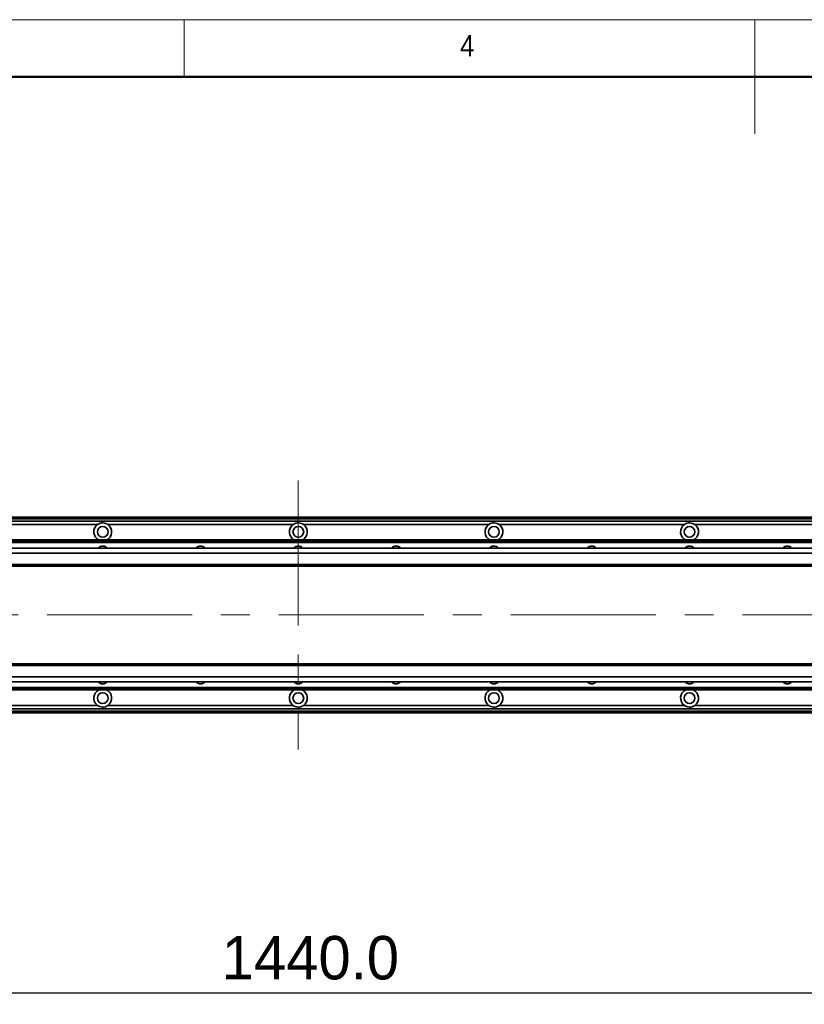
# Model space of a CAD drawing. Header units: millimetres. Extents: x 35 to 2905, y 35 to 2044.
# Tile 6 of 9: x 1019 to 1500, y 1440 to 2044. Entities that reach past the tile are written whole.
import ezdxf

# ---------------------------------------------------------------- set-up
doc = ezdxf.new("R2010")
doc.units = ezdxf.units.MM
doc.header["$LTSCALE"] = 7
doc.linetypes.add('CENTERX2', pattern=[20.32, 12.7, -2.54, 2.54, -2.54])
doc.layers.add('黑色实线', color=7, linetype='Continuous')
doc.styles.add('SLDTEXTSTYLE1', font='Gothic.ttf', dxfattribs={"width": 0.913})
doc.styles.add('SLDTEXTSTYLE8', font='txt')
doc.dimstyles.new('SLDDIMSTYLE3', dxfattribs={"dimtxt": 26.6, "dimasz": 14, "dimexe": 0, "dimexo": 0.0625, "dimgap": 6.65, "dimtad": 2, "dimdec": 1, "dimrnd": 1e-09, "dimzin": 4, "dimdsep": 46, "dimtxsty": 'SLDTEXTSTYLE8', "dimsah": 1, "dimcen": 0.09, "dimadec": 0, "dimazin": 1, "dimtfac": 1, "dimtdec": 1, "dimtofl": 0, "dimtmove": 0, "dimatfit": 3, "dimfxl": 0, "dimfrac": 2, "dimtolj": 1, "dimtzin": 12, "dimarcsym": 0})

# ---------------------------------------------------------------- blocks, each defined once
blk = doc.blocks.new('_D_20')
at = {"layer": '黑色实线'}
for p, q in [((1909.98, 1547.4), (1909.98, 1440.06)), ((469.98, 1543.55), (469.98, 1440.06)), ((469.98, 1447.06), (1909.98, 1447.06))]:
    blk.add_line(p, q, dxfattribs=at)
for points in [[(469.98, 1447.06), (483.98, 1444.96), (483.98, 1449.16)], [(1909.98, 1447.06), (1895.98, 1449.16), (1895.98, 1444.96)]]:
    blk.add_solid(points, dxfattribs=at)
at = {"layer": '黑色实线', "insert": (1142.98, 1481.96), "char_height": 26.6, "attachment_point": 1, "style": 'SLDTEXTSTYLE8'}
blk.add_mtext('1440.0', dxfattribs=at)

msp = doc.modelspace()

# ---------------------------------------------------------------- linework, layer by layer
at = {"color": 7, "linetype": 'Continuous', "lineweight": 18}
for p, q in [((2905, 2044), (35, 2044)), ((1120, 2009), (1120, 2044)), ((1470, 2044), (1470, 1974)), ((70, 2009), (2870, 2009))]:
    msp.add_line(p, q, dxfattribs=at)
at = {"color": 7, "linetype": 'Continuous', "lineweight": 50}
msp.add_line((2870, 2009), (70, 2009), dxfattribs=at)
at = {"color": 7, "linetype": 'Continuous', "lineweight": 35}
for p, q in [((1810.98, 1738.86), (568.98, 1738.86)), ((568.98, 1738.66), (1810.98, 1738.66)), ((568.98, 1738.46), (1810.98, 1738.46)), ((1810.98, 1738.36), (568.98, 1738.36)), ((1810.98, 1736.36), (568.98, 1736.36)), ((1066.81, 1734.36), (953.15, 1734.36)), ((1186.81, 1734.36), (1073.15, 1734.36)), ((1306.81, 1734.36), (1193.15, 1734.36)), ((1426.81, 1734.36), (1313.15, 1734.36)), ((1546.81, 1734.36), (1433.15, 1734.36)), ((594.98, 1724.86), (1784.98, 1724.86)), ((594.98, 1724.57), (1784.98, 1724.57)), ((594.98, 1723.67), (1784.98, 1723.67)), ((594.98, 1723.37), (1784.98, 1723.37)), ((2055.48, 1719.86), (324.48, 1719.86)), ((2055.48, 1716.86), (324.48, 1716.86)), ((2055.48, 1709.86), (324.48, 1709.86)), ((324.48, 1708.86), (2055.48, 1708.86)), ((2055.48, 1648.86), (324.48, 1648.86)), ((2055.48, 1647.86), (324.48, 1647.86)), ((2055.48, 1640.86), (324.48, 1640.86)), ((2055.48, 1637.86), (324.48, 1637.86)), ((594.98, 1634.35), (1784.98, 1634.35)), ((594.98, 1634.06), (1784.98, 1634.06)), ((594.98, 1633.16), (1784.98, 1633.16)), ((594.98, 1632.87), (1784.98, 1632.87)), ((1781.48, 1621.37), (600.48, 1621.37)), ((1781.48, 1618.86), (600.48, 1618.86)), ((1066.81, 1623.37), (953.15, 1623.37)), ((1186.81, 1623.37), (1073.15, 1623.37)), ((1306.81, 1623.37), (1193.15, 1623.37)), ((1426.81, 1623.37), (1313.15, 1623.37)), ((1546.81, 1623.37), (1433.15, 1623.37))]:
    msp.add_line(p, q, dxfattribs=at)
at = {"color": 8, "linetype": 'Continuous', "lineweight": 35}
for p, q in [((1810.98, 1737.86), (568.98, 1737.86)), ((1781.48, 1619.86), (600.48, 1619.86))]:
    msp.add_line(p, q, dxfattribs=at)
at = {"color": 7, "linetype": 'Continuous', "lineweight": 35}
for centre in [(1069.98, 1729.86), (1189.98, 1729.86), (1309.98, 1729.86), (1429.98, 1729.86), (1069.98, 1627.86), (1189.98, 1627.86), (1309.98, 1627.86), (1429.98, 1627.86)]:
    msp.add_circle(centre, 3.3, dxfattribs=at)
for centre, radius, start, end in [((1069.98, 1729.86), 5.5, 125.18979, 245.50882), ((1069.98, 1729.86), 5.5, 294.49118, 54.81021), ((1189.98, 1729.86), 5.5, 125.18979, 245.50882), ((1189.98, 1729.86), 5.5, 294.49118, 54.81021), ((1309.98, 1729.86), 5.5, 125.18979, 245.50882), ((1309.98, 1729.86), 5.5, 294.49118, 54.81021), ((1429.98, 1729.86), 5.5, 125.18979, 245.50882), ((1429.98, 1729.86), 5.5, 294.49118, 54.81021), ((1069.98, 1717.36), 3.75, 41.91572, 138.08428), ((1129.98, 1717.36), 3.75, 41.91572, 138.08428), ((1189.98, 1717.36), 3.75, 41.91572, 138.08428), ((1249.98, 1717.36), 3.75, 41.91572, 138.08428), ((1309.98, 1717.36), 3.75, 41.91572, 138.08428), ((1369.98, 1717.36), 3.75, 41.91572, 138.08428), ((1429.98, 1717.36), 3.75, 41.91572, 138.08428), ((1489.98, 1717.36), 3.75, 41.91572, 138.08428), ((1069.98, 1640.37), 3.75, 221.91572, 318.08428), ((1129.98, 1640.37), 3.75, 221.91572, 318.08428), ((1189.98, 1640.37), 3.75, 221.91572, 318.08428), ((1249.98, 1640.37), 3.75, 221.91572, 318.08428), ((1309.98, 1640.37), 3.75, 221.91572, 318.08428), ((1369.98, 1640.37), 3.75, 221.91572, 318.08428), ((1429.98, 1640.37), 3.75, 221.91572, 318.08428), ((1489.98, 1640.37), 3.75, 221.91572, 318.08428), ((1069.98, 1627.86), 5.5, 114.49118, 234.81021), ((1069.98, 1627.86), 5.5, 305.18979, 65.50882), ((1189.98, 1627.86), 5.5, 114.49118, 234.81021), ((1189.98, 1627.86), 5.5, 305.18979, 65.50882), ((1309.98, 1627.86), 5.5, 114.49118, 234.81021), ((1309.98, 1627.86), 5.5, 305.18979, 65.50882), ((1429.98, 1627.86), 5.5, 114.49118, 234.81021), ((1429.98, 1627.86), 5.5, 305.18979, 65.50882)]:
    msp.add_arc(centre, radius, start, end, dxfattribs=at)
for points, knots in [([(1073.15, 1734.36), (1072.69, 1734.63), (1071.74, 1735.18), (1070.06, 1735.44), (1068.32, 1735.23), (1067.31, 1734.65), (1066.81, 1734.36)], [0, 0, 0, 0, 0.235694, 0.486464, 0.744851, 1, 1, 1, 1]), ([(1193.15, 1734.36), (1192.69, 1734.63), (1191.74, 1735.18), (1190.06, 1735.44), (1188.32, 1735.23), (1187.31, 1734.65), (1186.81, 1734.36)], [0, 0, 0, 0, 0.235694, 0.486464, 0.744851, 1, 1, 1, 1]), ([(1313.15, 1734.36), (1312.69, 1734.63), (1311.74, 1735.18), (1310.06, 1735.44), (1308.32, 1735.23), (1307.31, 1734.65), (1306.81, 1734.36)], [0, 0, 0, 0, 0.235694, 0.486464, 0.744851, 1, 1, 1, 1]), ([(1433.15, 1734.36), (1432.69, 1734.63), (1431.74, 1735.18), (1430.06, 1735.44), (1428.32, 1735.23), (1427.31, 1734.65), (1426.81, 1734.36)], [0, 0, 0, 0, 0.235694, 0.486464, 0.744851, 1, 1, 1, 1]), ([(1066.81, 1623.37), (1067.27, 1623.1), (1068.22, 1622.54), (1069.91, 1622.28), (1071.65, 1622.5), (1072.65, 1623.08), (1073.15, 1623.37)], [0, 0, 0, 0, 0.235694, 0.486481, 0.744851, 1, 1, 1, 1]), ([(1186.81, 1623.37), (1187.27, 1623.1), (1188.22, 1622.54), (1189.91, 1622.28), (1191.65, 1622.5), (1192.65, 1623.08), (1193.15, 1623.37)], [0, 0, 0, 0, 0.235694, 0.486464, 0.744851, 1, 1, 1, 1]), ([(1306.81, 1623.37), (1307.27, 1623.1), (1308.22, 1622.54), (1309.91, 1622.28), (1311.65, 1622.5), (1312.65, 1623.08), (1313.15, 1623.37)], [0, 0, 0, 0, 0.235694, 0.486464, 0.744851, 1, 1, 1, 1]), ([(1426.81, 1623.37), (1427.27, 1623.1), (1428.22, 1622.54), (1429.91, 1622.28), (1431.65, 1622.5), (1432.65, 1623.08), (1433.15, 1623.37)], [0, 0, 0, 0, 0.235694, 0.486464, 0.744851, 1, 1, 1, 1])]:
    msp.add_open_spline(points, degree=3, knots=knots, dxfattribs=at)
at = {"layer": '黑色实线', "linetype": 'CENTERX2', "lineweight": 18}
for p, q in [((1189.98, 1761.31), (1189.98, 1596.41)), ((2120.43, 1678.86), (259.53, 1678.86))]:
    msp.add_line(p, q, dxfattribs=at)

# ---------------------------------------------------------------- texts
at = {"color": 7, "linetype": 'Continuous', "lineweight": 0, "insert": (1289.17, 2034.52), "char_height": 12.96, "attachment_point": 1, "style": 'SLDTEXTSTYLE1'}
msp.add_mtext('4', dxfattribs=at)

# ---------------------------------------------------------------- dimensions: what is measured, and where the dimension line sits
at = {"layer": '黑色实线'}
dim = msp.add_linear_dim(base=(1909.98, 1447.06), p1=(469.98, 1552.44), p2=(1909.98, 1556.29), dimstyle='SLDDIMSTYLE3', dxfattribs=at)
dim.commit()
dim.dimension.update_dxf_attribs({"geometry": '_D_20', "text_midpoint": (1194.96, 1447.06), "dimtype": 160})

doc.saveas('drawing.dxf')
